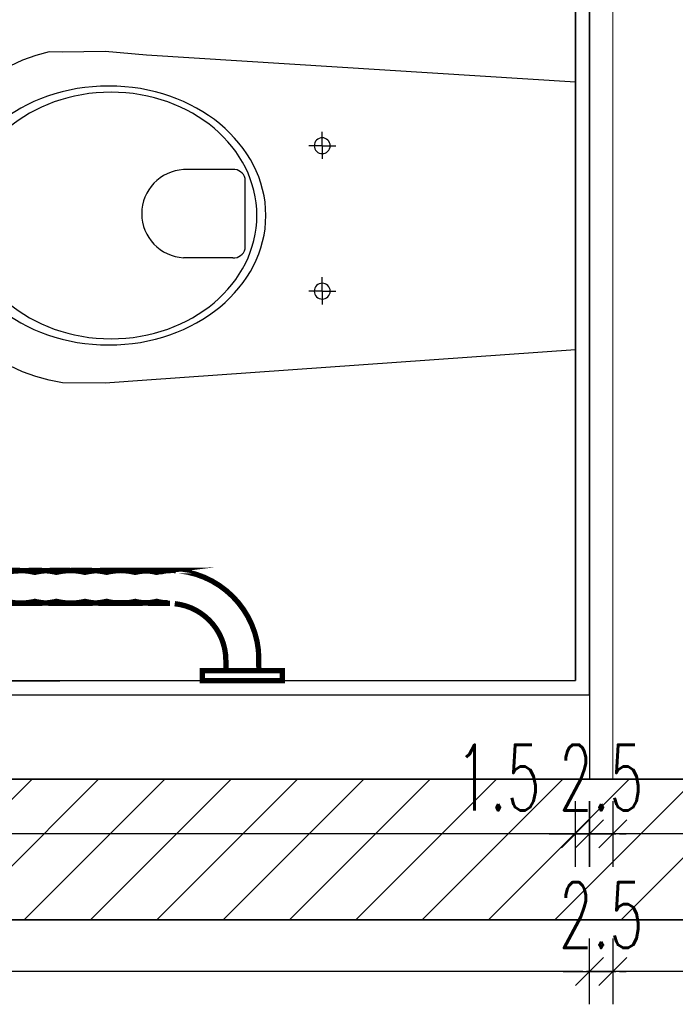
# Model space of a CAD drawing. Header units: centimetres. Extents: x -15121 to 30567, y -60641 to 0.
# Tile 10 of 256: x 1694 to 1764, y -25622 to -25517. Entities that reach past the tile are written whole.
import ezdxf

# ---------------------------------------------------------------- set-up
doc = ezdxf.new("R2010")
doc.units = ezdxf.units.CM
doc.header["$LTSCALE"] = 60
for name, color, linetype in [('A-----SZ', 8, 'Continuous'), ('AIKA NP', 7, 'Continuous'), ('AIKA podłoga wc pod meble', 8, 'Continuous'), ('AIKA sanitariaty', 7, 'Continuous'), ('AIKA widokowe', 7, 'Continuous'), ('AIKA wymiarowanie wc rzut', 7, 'Continuous'), ('AIKA ŚCIANA', 8, 'Continuous')]:
    doc.layers.add(name, color=color, linetype=linetype)
doc.layers.add('opisy', color=1, linetype='Continuous', lineweight=15)
doc.styles.add('wymiar', font='txt.shx', dxfattribs={"width": 0.6})
doc.dimstyles.new('Dwudziestka', dxfattribs={"dimtxt": 7, "dimasz": 0.7, "dimexe": 5, "dimexo": 0, "dimgap": 2.5, "dimtad": 1, "dimtoh": 1, "dimdec": 3, "dimrnd": 0.5, "dimdsep": 46, "dimtxsty": 'wymiar', "dimblk": 'znacznik', "dimcen": 0, "dimdle": 5, "dimse1": 1, "dimse2": 1, "dimclrd": 256, "dimclre": 256, "dimclrt": 256, "dimadec": 0, "dimazin": 0, "dimtfac": 0.4, "dimtdec": 3, "dimtix": 1, "dimtofl": 0, "dimtmove": 2, "dimatfit": 3, "dimldrblk": 'znacznik', "dimfxl": 1, "dimtolj": 1, "dimarcsym": 0})

# ---------------------------------------------------------------- blocks, each defined once
blk = doc.blocks.new('NP4')
at = {"layer": 'AIKA sanitariaty'}
for p, q in [((-57.5270070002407, 17.11556934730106), (-58.93290689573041, 16.60128430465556)), ((-56.08355764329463, 17.50824460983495), (-57.5270070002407, 17.11556934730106)), ((-54.69174354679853, 17.465420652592), (-56.08355764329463, 17.50824460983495)), ((-50.14040847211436, 17.52067442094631), (-54.69174354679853, 17.465420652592)), ((-45.70464459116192, 17.15252736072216), (-50.14040847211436, 17.52067442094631)), ((0, 14.26044946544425), (-45.70464459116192, 17.15252736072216)), ((-60.29133791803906, 15.96901805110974), (-61.59271557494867, 15.22323157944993)), ((-58.93290689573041, 16.60128430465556), (-60.29133791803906, 15.96901805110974)), ((-61.59271557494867, 15.22323157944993), (-62.82785791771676, 14.36918683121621)), ((-62.82785791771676, 14.36918683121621), (-63.98805032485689, 13.41290957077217)), ((0, -14.26044946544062), (0, 14.26044946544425)), ((-63.98805032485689, 13.41290957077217), (-65.59644362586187, 11.77135984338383)), ((-65.59644362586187, 11.77135984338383), (-66.94005631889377, 10.00146959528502)), ((-66.94005631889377, 10.00146959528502), (-67.72472016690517, 8.710203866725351)), ((-67.72472016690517, 8.710203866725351), (-68.77378328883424, 6.538240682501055)), ((-26.98395776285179, 7.490200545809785), (-26.98395776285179, 8.973425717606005)), ((-26.98395776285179, 7.490200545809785), (-28.40553939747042, 7.490200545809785)), ((-26.98395776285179, 7.490200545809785), (-25.53926559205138, 7.490200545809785)), ((-26.98395776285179, 7.490200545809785), (-26.98395776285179, 6.079847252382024)), ((-68.77378328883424, 6.538240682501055), (-69.2455219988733, 5.069820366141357)), ((-69.2455219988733, 5.069820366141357), (-69.72479742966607, 3.019381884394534)), ((-36.51248908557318, 4.941911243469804), (-41.76659104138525, 4.941911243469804)), ((-35.21439024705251, -3.49908735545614), (-35.21439024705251, 4.000928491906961)), ((-69.72479742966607, 3.019381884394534), (-69.92252014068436, 1.515462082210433)), ((-69.92252014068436, 1.515462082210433), (-69.99537917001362, 3.637978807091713e-12)), ((-69.92252014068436, -1.515462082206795), (-69.99537917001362, 3.637978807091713e-12)), ((-69.72479742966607, -3.019381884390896), (-69.92252014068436, -1.515462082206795)), ((-69.2455219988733, -5.069820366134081), (-69.72479742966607, -3.019381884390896)), ((-68.77378328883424, -6.538240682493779), (-69.2455219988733, -5.069820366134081)), ((-36.51248908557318, -4.440070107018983), (-41.76659104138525, -4.440070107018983)), ((-67.72472016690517, -8.710203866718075), (-68.77378328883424, -6.538240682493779)), ((-26.98395776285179, -8.009799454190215), (-26.98395776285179, -6.526574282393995)), ((-26.98395776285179, -8.009799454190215), (-28.40553939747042, -8.009799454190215)), ((-26.98395776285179, -8.009799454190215), (-25.53926559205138, -8.009799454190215)), ((-26.98395776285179, -8.009799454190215), (-26.98395776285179, -9.420152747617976)), ((-66.94005631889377, -10.00146959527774), (-67.72472016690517, -8.710203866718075)), ((-65.59644362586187, -11.77135984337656), (-66.94005631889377, -10.00146959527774)), ((-63.98805032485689, -13.41290957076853), (-65.59644362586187, -11.77135984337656)), ((-62.82785791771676, -14.36918683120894), (-63.98805032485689, -13.41290957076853)), ((-61.59271557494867, -15.22323157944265), (-62.82785791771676, -14.36918683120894)), ((0, -14.26044946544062), (-45.70000000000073, -17.49471912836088)), ((-60.29133791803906, -15.9690180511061), (-61.59271557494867, -15.22323157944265)), ((-58.93290689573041, -16.60128430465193), (-60.29133791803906, -15.9690180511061)), ((-57.5270070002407, -17.11556934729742), (-58.93290689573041, -16.60128430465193)), ((-56.08355764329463, -17.50824460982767), (-57.5270070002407, -17.11556934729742)), ((-54.69174354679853, -17.76542065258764), (-56.08355764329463, -17.50824460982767)), ((-50.14040847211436, -17.82067442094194), (-54.69174354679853, -17.76542065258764)), ((-45.70000000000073, -17.49471912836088), (-50.14040847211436, -17.82067442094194))]:
    blk.add_line(p, q, dxfattribs=at)
for centre, radius, start, end in [((-41.53698195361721, 0.2509205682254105), 4.696606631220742, 92.80220993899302, 267.197790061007), ((-36.38913916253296, 3.746210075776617), 1.20204679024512, 12.23394967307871, 95.88986445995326), ((-36.38913916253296, -3.244368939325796), 1.202046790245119, 264.1101355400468, 347.7660503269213)]:
    blk.add_arc(centre, radius, start, end, dxfattribs=at)
at = {"layer": 'AIKA sanitariaty', "extrusion": (0, 0, -1)}
for centre, major_axis, ratio in [((-49.75009780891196, 0.05375849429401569), (-16.75, 3.076925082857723e-15), 0.8235294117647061), ((-49.50009780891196, 0.05375849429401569), (-15.54479430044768, 2.85553238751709e-15), 0.845174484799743)]:
    blk.add_ellipse(centre, major_axis=major_axis, ratio=ratio, dxfattribs=at)
for centre, major_axis, ratio, start_param in [((-26.98395776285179, 7.490200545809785), (0.5985531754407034, 0.598553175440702), 0.9999999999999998, 5.497787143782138), ((-26.98395776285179, -8.009799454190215), (0.5985531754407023, 0.5985531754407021), 0.999999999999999, 5.497787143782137)]:
    blk.add_ellipse(centre, major_axis=major_axis, ratio=ratio, start_param=start_param, end_param=11.78097245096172, dxfattribs=at)
blk = doc.blocks.new('NP5')
at = {"layer": 'AIKA sanitariaty', "const_width": 0.5653906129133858}
for points in [[(-36.18418504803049, 0.0001602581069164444), (-36.18065936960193, 7.029401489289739), (-36.18065936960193, 8.87797879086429), (-36.18065936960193, 8.87797879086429), (-36.18995433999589, 9.06467948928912), (-36.21671744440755, 9.245771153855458), (-36.26030765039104, 9.419651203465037), (-36.31944289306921, 9.586159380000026), (-36.39396291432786, 9.743693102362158), (-36.48210487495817, 9.89209211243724), (-36.58354825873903, 10.0302346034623), (-36.69701100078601, 10.15763980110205), (-36.82217258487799, 10.27254486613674), (-36.9575906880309, 10.37527031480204), (-37.10262427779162, 10.46437382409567), (-37.25631180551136, 10.53921436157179), (-37.41801223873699, 10.59867012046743), (-37.58612299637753, 10.64242058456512), (-37.76048382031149, 10.66902343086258), (-37.93965238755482, 10.67831840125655), (-38.1193017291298, 10.66902343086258), (-38.29366255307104, 10.64242058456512), (-38.46209382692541, 10.59867012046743), (-38.62347374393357, 10.53921436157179), (-38.77732152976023, 10.46437382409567), (-38.92235511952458, 10.37527031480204), (-39.05793348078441, 10.27254486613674), (-39.18277454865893, 10.15763980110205), (-39.29655780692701, 10.0302346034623), (-39.39800119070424, 9.89209211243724), (-39.4863034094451, 9.743693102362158), (-39.56034265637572, 9.586159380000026), (-39.61963815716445, 9.419651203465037), (-39.66306810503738, 9.245771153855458), (-39.6898312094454, 9.06467948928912), (-39.69880566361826, 6.989176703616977), (-39.70986347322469, 0.0001602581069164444)], [(-9.194945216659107, 10.67816151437), (-9.242873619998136, 10.6768760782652), (-9.410663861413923, 10.67046575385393), (-9.577973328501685, 10.66197207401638), (-9.74576356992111, 10.65059374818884), (-9.913073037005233, 10.63665129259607), (-10.08086327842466, 10.61950367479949), (-10.24817274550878, 10.59883037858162), (-10.41596298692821, 10.57415062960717), (-10.58327245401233, 10.54562468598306), (-10.75058192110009, 10.51245125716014), (-10.91789138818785, 10.47463034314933), (-11.08199569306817, 10.51245125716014), (-11.24658077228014, 10.54562468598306), (-11.41180688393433, 10.57431088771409), (-11.57735351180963, 10.59899063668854), (-11.74354117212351, 10.61966393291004), (-11.9100493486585, 10.63697180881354), (-12.07703829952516, 10.65091426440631), (-12.24386699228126, 10.6624528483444), (-12.41133671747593, 10.6709465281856), (-12.57864618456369, 10.67751711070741), (-12.74611590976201, 10.68200433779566), (-12.91342537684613, 10.68520949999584), (-13.0807348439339, 10.68697233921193), (-13.2478840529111, 10.68793388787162), (-13.4147127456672, 10.68825440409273), (-13.58106066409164, 10.68857492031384), (-13.74788935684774, 10.68841466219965), (-13.91423727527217, 10.68809414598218), (-14.08058519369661, 10.68713259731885), (-14.24693311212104, 10.68536975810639), (-14.41376180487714, 10.68216459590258), (-14.58010972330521, 10.67767736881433), (-14.74645764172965, 10.67110678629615), (-14.91280556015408, 10.66261310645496), (-15.07963425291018, 10.65107452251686), (-15.24598217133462, 10.63713206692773), (-15.41233008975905, 10.61998444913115), (-15.57867800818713, 10.59931115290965), (-15.74518618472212, 10.5746314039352), (-15.91153410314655, 10.54610546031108), (-16.07788202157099, 10.51293203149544), (-16.24422993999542, 10.47527137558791), (-16.41298173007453, 10.51293203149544), (-16.58173352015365, 10.54610546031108), (-16.75048531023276, 10.57479166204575), (-16.91875632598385, 10.5994714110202), (-17.08750811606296, 10.62014470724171), (-17.25577913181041, 10.63745258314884), (-17.42453092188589, 10.65139503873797), (-17.59280193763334, 10.66293362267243), (-17.76155372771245, 10.67142730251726), (-17.93030551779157, 10.67815814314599), (-18.09905730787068, 10.68280562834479), (-18.26732832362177, 10.68601079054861), (-18.43608011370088, 10.68777362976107), (-18.60435112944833, 10.68873517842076), (-18.77310291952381, 10.68905569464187), (-18.94137393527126, 10.68937621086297), (-19.10772185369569, 10.68921595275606), (-19.2735889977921, 10.68889543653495), (-19.43945614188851, 10.68793388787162), (-19.60532328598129, 10.68617104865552), (-19.77119043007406, 10.68296588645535), (-19.93705757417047, 10.67831840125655), (-20.10292471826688, 10.67158756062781), (-20.26879186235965, 10.66309388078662), (-20.43497952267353, 10.65155529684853), (-20.60084666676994, 10.63761284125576), (-20.76671381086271, 10.62046522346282), (-20.93258095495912, 10.59979192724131), (-21.09844809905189, 10.57527243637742), (-21.2643152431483, 10.5467464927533), (-21.43018238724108, 10.51357306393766), (-21.59604953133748, 10.47607266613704), (-21.76383977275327, 10.51357306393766), (-21.93163001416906, 10.5467464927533), (-22.09942025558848, 10.57527243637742), (-22.26721049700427, 10.59995218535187), (-22.4350007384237, 10.62062548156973), (-22.60279097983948, 10.63793335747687), (-22.77058122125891, 10.65187581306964), (-22.9383714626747, 10.66341439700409), (-23.10616170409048, 10.67190807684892), (-23.27395194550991, 10.67863891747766), (-23.44174218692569, 10.68328640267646), (-23.60953242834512, 10.68665182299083), (-23.77732266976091, 10.68841466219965), (-23.94511291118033, 10.68953646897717), (-24.11290315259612, 10.68985698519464), (-24.28069339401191, 10.69017750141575), (-24.44607976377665, 10.67815814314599), (-24.61098535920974, 10.66918368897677), (-24.77637172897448, 10.66213233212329), (-24.94127732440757, 10.65668355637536), (-25.10666369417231, 10.65187581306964), (-25.2715692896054, 10.64754884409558), (-25.4369556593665, 10.64258084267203), (-25.60186125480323, 10.63681155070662), (-25.76724762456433, 10.62895890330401), (-25.93215321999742, 10.61918315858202), (-26.09753958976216, 10.60636250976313), (-26.26244518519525, 10.59017644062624), (-26.42783155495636, 10.56950314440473), (-26.59273715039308, 10.54434262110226), (-26.75764274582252, 10.51357306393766), (-26.92254834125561, 10.47703421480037), (-27.09081935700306, 10.51373332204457), (-27.25893011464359, 10.54450287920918), (-27.42720113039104, 10.56966340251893), (-27.59499137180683, 10.59049695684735), (-27.76326238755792, 10.60668302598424), (-27.9310526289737, 10.61966393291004), (-28.09932364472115, 10.62959993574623), (-28.26711388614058, 10.63745258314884), (-28.43538490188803, 10.64338213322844), (-28.60317514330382, 10.64835013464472), (-28.77144615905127, 10.65267710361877), (-28.93923640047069, 10.65764510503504), (-29.10750741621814, 10.66309388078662), (-29.27529765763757, 10.67014523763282), (-29.44356867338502, 10.67927994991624), (-30.35687964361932, 10.69129930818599), (-37.92747277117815, 10.69129930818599)], [(-9.311637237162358, 10.68360691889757), (-10.57927888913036, 10.68360691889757), (-10.57927888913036, 10.68360691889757), (-10.74322293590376, 10.67174781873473), (-10.90732724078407, 10.66293362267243), (-11.0720725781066, 10.65604252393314), (-11.23697817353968, 10.65107452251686), (-11.40236454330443, 10.64658729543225), (-11.56759065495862, 10.64274110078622), (-11.73265650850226, 10.63825387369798), (-11.89740184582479, 10.63280509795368), (-12.06214718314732, 10.62527296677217), (-12.22625148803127, 10.61549722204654), (-12.38971476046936, 10.60267657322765), (-12.55221648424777, 10.58633024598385), (-12.71407717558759, 10.56533643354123), (-12.87465580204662, 10.5395348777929), (-13.03427287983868, 10.50796403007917), (-13.19228737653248, 10.47030337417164), (-13.36007761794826, 10.50892557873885), (-13.52738708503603, 10.54257978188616), (-13.69517732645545, 10.57158649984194), (-13.86248679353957, 10.5965867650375), (-14.030277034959, 10.61726006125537), (-14.19758650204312, 10.6345679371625), (-14.36537674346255, 10.64851039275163), (-14.53268621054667, 10.65972846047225), (-14.7004764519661, 10.66806188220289), (-14.86778591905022, 10.67431194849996), (-15.03557616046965, 10.67863891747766), (-15.20288562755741, 10.68152356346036), (-15.37067586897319, 10.68296588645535), (-15.53798533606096, 10.68376717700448), (-15.70529480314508, 10.68392743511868), (-15.87260427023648, 10.68424795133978), (-16.0399137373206, 10.68408769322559), (-16.2067424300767, 10.68392743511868), (-16.37405189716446, 10.6831261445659), (-16.54088058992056, 10.68168382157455), (-16.70819005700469, 10.67879917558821), (-16.87501874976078, 10.67447220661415), (-17.04184744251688, 10.66822214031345), (-17.20867613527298, 10.66004897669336), (-17.37598560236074, 10.64883090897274), (-17.5428142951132, 10.63488845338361), (-17.70964298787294, 10.61774083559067), (-17.87647168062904, 10.59706753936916), (-18.04378114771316, 10.57206727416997), (-18.21060984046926, 10.54322081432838), (-18.37743853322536, 10.50956661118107), (-18.54426722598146, 10.47126492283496), (-18.71157669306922, 10.50956661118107), (-18.87840538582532, 10.54322081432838), (-19.04571485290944, 10.57206727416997), (-19.21254354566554, 10.59706753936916), (-19.3798530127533, 10.61774083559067), (-19.5466817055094, 10.63504871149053), (-19.7135103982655, 10.6489911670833), (-19.8803390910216, 10.66020923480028), (-20.04764855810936, 10.66854265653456), (-20.21447725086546, 10.67495298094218), (-20.38146620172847, 10.67927994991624), (-20.54829489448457, 10.68216459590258), (-20.71560436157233, 10.68360691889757), (-20.88243305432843, 10.68456846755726), (-21.04926174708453, 10.68472872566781), (-21.21609043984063, 10.68504924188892), (-21.38388068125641, 10.68488898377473), (-21.55119014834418, 10.68472872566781), (-21.7189803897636, 10.68376717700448), (-21.88628985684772, 10.68232485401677), (-22.05408009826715, 10.67944020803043), (-22.22138956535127, 10.67511323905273), (-22.38885929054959, 10.66870291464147), (-22.55616875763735, 10.66036949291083), (-22.72395899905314, 10.64915142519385), (-22.8912684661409, 10.63520896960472), (-23.05905870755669, 10.61806135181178), (-23.22636817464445, 10.59738805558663), (-23.39415841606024, 10.57254804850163), (-23.561467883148, 10.54370158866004), (-23.72877735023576, 10.51020764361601), (-23.89608681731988, 10.4720662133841), (-24.06339628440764, 10.51020764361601), (-24.23022497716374, 10.54370158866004), (-24.39753444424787, 10.57254804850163), (-24.56436313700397, 10.59754831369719), (-24.73167260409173, 10.61822160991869), (-24.89850129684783, 10.63552948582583), (-25.06532998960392, 10.64947194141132), (-25.23215868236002, 10.66085026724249), (-25.39946814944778, 10.66918368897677), (-25.56629684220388, 10.6755940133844), (-25.73328579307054, 10.67992098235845), (-25.900114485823, 10.68296588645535), (-26.06742395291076, 10.6844082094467), (-26.23425264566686, 10.68536975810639), (-26.40108133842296, 10.6856902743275), (-26.56791003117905, 10.68601079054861), (-26.73473872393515, 10.68585053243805), (-26.90108664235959, 10.68553001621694), (-27.06743456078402, 10.68456846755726), (-27.23378247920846, 10.6831261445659), (-27.40061117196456, 10.68008124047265), (-27.56695909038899, 10.67575427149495), (-27.73330700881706, 10.66934394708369), (-27.8996549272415, 10.66101052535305), (-28.0664836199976, 10.64979245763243), (-28.23283153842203, 10.63585000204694), (-9.52494078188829, 10.69498524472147), (-9.691288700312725, 10.67431194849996), (-9.857796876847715, 10.64947194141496), (-10.02414479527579, 10.62078573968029), (-10.19049271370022, 10.58729179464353), (-10.35684063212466, 10.54915036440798), (-10.52142571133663, 10.58729179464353), (-10.68665182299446, 10.62078573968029), (-10.85251896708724, 10.64947194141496), (-11.01854636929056, 10.67431194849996), (-8.885851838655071, 10.6624034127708)], [(-9.52494078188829, 10.69498524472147), (-9.52494078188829, 10.69498524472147), (-8.55361637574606, 10.64546548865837), (-7.609535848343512, 10.50091267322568), (-6.697987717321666, 10.26565376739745), (-5.823619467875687, 9.945297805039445), (-4.99139910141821, 9.54369098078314), (-4.205974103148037, 9.066121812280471), (-3.472312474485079, 8.51739804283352), (-2.795221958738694, 7.902647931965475), (-2.179991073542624, 7.226038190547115), (-1.630786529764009, 6.493017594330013), (-1.152736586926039, 5.708073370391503), (-0.7506489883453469, 4.876173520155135), (-0.4298122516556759, 4.001965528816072), (-0.1942328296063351, 3.090737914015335), (-0.04951975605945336, 2.146977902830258), (0, 0)], [(-9.740795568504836, 7.207287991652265), (-9.907624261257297, 7.221390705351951), (-10.07461321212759, 7.238538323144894), (-10.24144190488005, 7.25969239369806), (-10.40875137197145, 7.284211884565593), (-10.57558006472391, 7.313058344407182), (-10.74240875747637, 7.34639203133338), (-10.90923745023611, 7.384853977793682), (-11.07654691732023, 7.34639203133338), (-11.24337561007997, 7.313058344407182), (-11.41052481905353, 7.284211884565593), (-11.57735351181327, 7.25969239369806), (-11.7446629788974, 7.238858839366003), (-11.91149167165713, 7.221711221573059), (-12.07832036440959, 7.207608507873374), (-12.24514905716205, 7.196550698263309), (-12.41245852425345, 7.187736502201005), (-12.57928721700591, 7.18132617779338), (-12.7462761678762, 7.176838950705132), (-12.91310486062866, 7.174114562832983), (-13.08041432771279, 7.172351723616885), (-13.24724302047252, 7.171710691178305), (-13.41407171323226, 7.171390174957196), (-13.58090040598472, 7.17155043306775), (-13.74772909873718, 7.171390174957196), (-13.91407701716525, 7.171710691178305), (-14.08074545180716, 7.172351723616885), (-14.24709337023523, 7.174114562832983), (-14.41392206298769, 7.176838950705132), (-14.58026998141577, 7.181486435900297), (-14.74661789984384, 7.18789676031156), (-14.91296581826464, 7.196710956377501), (-15.07979451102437, 7.20776876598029), (-15.24614242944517, 7.221871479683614), (-15.41249034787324, 7.239019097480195), (-15.57883826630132, 7.260173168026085), (-15.74566695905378, 7.284852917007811), (-15.91201487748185, 7.314019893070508), (-16.07836279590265, 7.347513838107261), (-16.24471071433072, 7.38613604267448), (-16.41250095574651, 7.347513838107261), (-16.57981042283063, 7.314019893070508), (-16.7476006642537, 7.285013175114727), (-16.91491013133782, 7.260333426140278), (-17.08270037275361, 7.239339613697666), (-17.25000983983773, 7.222191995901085), (-17.41747956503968, 7.208089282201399), (-17.58478903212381, 7.19703147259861), (-17.7525792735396, 7.188217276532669), (-17.919888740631, 7.181967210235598), (-18.08767898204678, 7.17747998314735), (-18.25498844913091, 7.174755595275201), (-18.42277869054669, 7.172992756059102), (-18.59008815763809, 7.172351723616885), (-18.75739762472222, 7.172031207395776), (-18.92470709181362, 7.172191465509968), (-19.09137552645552, 7.172031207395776), (-19.2577234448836, 7.172351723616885), (-19.42407136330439, 7.172992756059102), (-19.59041928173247, 7.174755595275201), (-19.75676720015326, 7.17747998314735), (-19.92311511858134, 7.181967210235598), (-20.08946303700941, 7.188217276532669), (-20.25581095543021, 7.19703147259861), (-20.42231913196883, 7.208089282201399), (-20.58866705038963, 7.222191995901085), (-20.7550149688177, 7.239339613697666), (-20.92136288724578, 7.260493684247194), (-21.08771080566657, 7.28517343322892), (-21.25405872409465, 7.314340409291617), (-21.42040664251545, 7.347994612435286), (-21.58675456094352, 7.386616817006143), (-21.75871151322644, 7.347994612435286), (-21.92922614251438, 7.314340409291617), (-22.09845870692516, 7.28517343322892), (-22.26656946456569, 7.260493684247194), (-22.43419944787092, 7.239499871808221), (-22.60070762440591, 7.222352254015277), (-22.76673502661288, 7.208249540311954), (-22.93196113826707, 7.197351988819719), (-23.09718724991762, 7.188698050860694), (-23.26209284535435, 7.182447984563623), (-23.42699844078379, 7.177960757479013), (-23.59158351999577, 7.175236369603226), (-23.75680963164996, 7.173473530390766), (-23.92203574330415, 7.172832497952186), (-24.08774262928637, 7.172511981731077), (-24.25393028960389, 7.172672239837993), (-24.42204104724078, 7.172511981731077), (-24.59015180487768, 7.172832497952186), (-24.75874333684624, 7.173473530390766), (-24.92701435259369, 7.175236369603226), (-25.0957661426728, 7.177960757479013), (-25.26451793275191, 7.182447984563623), (-25.43326972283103, 7.188698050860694), (-25.60154073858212, 7.197512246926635), (-25.77013227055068, 7.208409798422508), (-25.93824302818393, 7.222512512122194), (-26.10619352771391, 7.239660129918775), (-26.27366325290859, 7.260653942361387), (-26.44081246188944, 7.285333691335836), (-26.60732063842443, 7.314500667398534), (-26.77350829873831, 7.348154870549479), (-26.93857415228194, 7.386937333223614), (-27.09738993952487, 7.348154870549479), (-27.25812882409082, 7.314500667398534), (-27.42095106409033, 7.285333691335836), (-27.58521562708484, 7.260814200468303), (-27.75124302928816, 7.239820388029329), (-27.91839223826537, 7.222672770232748), (-28.08666325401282, 7.208730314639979), (-28.25573556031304, 7.197832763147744), (-28.4256091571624, 7.189178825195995), (-28.59564301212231, 7.182928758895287), (-28.76599738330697, 7.178441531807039), (-28.93603123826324, 7.175717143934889), (-29.10606509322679, 7.173954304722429), (-29.27529765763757, 7.173313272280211), (-29.44404944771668, 7.173153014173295), (-30.35720015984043, 7.173313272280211), (-36.17857601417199, 7.173313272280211)], [(-9.475901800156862, 7.165460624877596), (-10.5763942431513, 7.165460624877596), (-10.5763942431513, 7.165460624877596), (-10.73937674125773, 7.165460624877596), (-10.90187846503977, 7.165781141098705), (-11.06438018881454, 7.166742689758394), (-11.22688191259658, 7.168986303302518), (-11.38970415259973, 7.172191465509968), (-11.5522058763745, 7.177159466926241), (-11.71470760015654, 7.183890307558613), (-11.87720932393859, 7.192864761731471), (-12.04019182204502, 7.204082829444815), (-12.20269354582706, 7.218345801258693), (-12.3651952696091, 7.235653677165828), (-12.52769699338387, 7.256487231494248), (-12.69051923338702, 7.280846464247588), (-12.85302095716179, 7.309372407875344), (-13.01552268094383, 7.342065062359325), (-13.17802440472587, 7.3795654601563), (-13.34581464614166, 7.342065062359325), (-13.51360488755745, 7.309372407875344), (-13.68139512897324, 7.280846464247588), (-13.8491853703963, 7.256647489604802), (-14.01697561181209, 7.235813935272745), (-14.18476585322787, 7.218666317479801), (-14.35255609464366, 7.204403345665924), (-14.52018607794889, 7.193345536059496), (-14.68797631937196, 7.184371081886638), (-14.85576656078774, 7.177640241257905), (-15.02355680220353, 7.172832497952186), (-15.19134704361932, 7.169627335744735), (-15.35913728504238, 7.167543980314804), (-15.52692752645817, 7.166582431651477), (-15.69471776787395, 7.166261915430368), (-15.86234775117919, 7.166261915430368), (-16.02965721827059, 7.166261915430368), (-16.19696668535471, 7.166582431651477), (-16.36427615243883, 7.167543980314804), (-16.53110484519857, 7.169627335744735), (-16.69841431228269, 7.172832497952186), (-16.86540326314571, 7.177800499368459), (-17.03271273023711, 7.184531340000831), (-17.19954142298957, 7.193505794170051), (-17.36685089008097, 7.204723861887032), (-17.53416035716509, 7.21898683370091), (-17.70146982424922, 7.236134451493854), (-17.86829851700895, 7.256968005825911), (-18.03560798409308, 7.281327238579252), (-18.20243667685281, 7.309853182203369), (-18.36974614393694, 7.342706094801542), (-18.5365748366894, 7.380366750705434), (-18.70516636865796, 7.342706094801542), (-18.87279635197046, 7.309853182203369), (-19.03994556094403, 7.281327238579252), (-19.20645373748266, 7.257128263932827), (-19.37280165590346, 7.236294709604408), (-19.53850854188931, 7.219147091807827), (-19.70405516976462, 7.204884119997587), (-19.86912102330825, 7.193826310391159), (-20.034507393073, 7.18485185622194), (-20.19941298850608, 7.178121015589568), (-20.36431858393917, 7.173313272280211), (-20.52922417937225, 7.170268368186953), (-20.69445029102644, 7.168345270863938), (-20.8595161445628, 7.167383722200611), (-21.02490251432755, 7.167063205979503), (-21.1902888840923, 7.167063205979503), (-21.35952144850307, 7.167063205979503), (-21.52875401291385, 7.167383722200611), (-21.69798657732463, 7.168345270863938), (-21.86673836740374, 7.170268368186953), (-22.03597093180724, 7.173313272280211), (-22.20520349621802, 7.178121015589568), (-22.3744360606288, 7.18485185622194), (-22.54318785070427, 7.193826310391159), (-22.71242041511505, 7.205044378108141), (-22.88165297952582, 7.219307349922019), (-23.0508855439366, 7.236454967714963), (-23.21963733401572, 7.257448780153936), (-23.38886989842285, 7.281968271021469), (-23.55794220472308, 7.310654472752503), (-23.72717476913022, 7.343507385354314), (-23.89592655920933, 7.381488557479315), (-24.06211421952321, 7.343507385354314), (-24.22798136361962, 7.310654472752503), (-24.39384850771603, 7.281968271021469), (-24.5597156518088, 7.257609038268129), (-24.72590331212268, 7.236775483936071), (-24.89177045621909, 7.21962786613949), (-25.05763760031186, 7.205525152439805), (-25.22350474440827, 7.194467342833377), (-25.38969240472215, 7.185492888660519), (-25.55555954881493, 7.179082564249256), (-25.72142669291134, 7.1742748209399), (-25.88729383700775, 7.171390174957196), (-26.05316098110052, 7.169467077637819), (-26.21902812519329, 7.168505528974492), (-26.38489526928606, 7.168185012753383), (-26.55076241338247, 7.168345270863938), (-26.71903342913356, 7.168185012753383), (-26.88682367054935, 7.168505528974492), (-27.05461391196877, 7.169467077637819), (-27.22240415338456, 7.171390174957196), (-27.39051491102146, 7.1742748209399), (-27.55830515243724, 7.179082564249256), (-27.72609539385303, 7.185653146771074), (-27.89388563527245, 7.194627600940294), (-28.0621566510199, 7.205685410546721), (-28.22994689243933, 7.219948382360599), (-9.740795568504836, 7.230944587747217)], [(-3.525678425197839, 0), (-3.523755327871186, 1.095043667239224), (-3.523755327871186, 1.095043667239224), (-3.555326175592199, 1.713800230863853), (-3.647634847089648, 2.315569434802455), (-3.797636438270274, 2.896505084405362), (-4.002125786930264, 3.4538827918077), (-4.258538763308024, 3.984176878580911), (-4.563029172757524, 4.484823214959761), (-4.913032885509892, 4.952296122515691), (-5.305184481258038, 5.384031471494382), (-5.736919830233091, 5.776183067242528), (-6.204392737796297, 6.126186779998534), (-6.705039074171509, 6.430677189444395), (-7.235333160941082, 6.687090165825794), (-7.79271086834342, 6.891579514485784), (-8.373646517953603, 7.04158110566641), (-8.975415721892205, 7.133889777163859)], [(-42.21982599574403, -1.058985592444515), (-42.21982599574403, 0.009294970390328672), (-33.6731007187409, 0.009294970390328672), (-33.6731007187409, -1.058985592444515), (-42.21982599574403, -1.058985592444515)], [(2.510763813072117, -1.058985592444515), (2.510763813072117, 0.009294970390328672), (-6.036281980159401, 0.009294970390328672), (-6.036281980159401, -1.058985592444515), (2.510763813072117, -1.058985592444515)]]:
    blk.add_lwpolyline(points, dxfattribs=at)
blk = doc.blocks.new('znacznik')
at = {"color": 0}
for points in [[(0, -5), (0, 5)], [(-4, 0), (4, 0)]]:
    blk.add_lwpolyline(points, dxfattribs=at)
at = {"color": 1}
blk.add_lwpolyline([(-2.121320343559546, -2.121320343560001), (2.121320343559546, 2.121320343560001)], dxfattribs=at)
blk = doc.blocks.new('*D5878')
at = {"layer": 'AIKA wymiarowanie wc rzut', "lineweight": -2, "transparency": 16777216}
blk.add_line((1831.104485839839, -25603.53317217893), (1758.3412117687, -25603.53317217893), dxfattribs=at)
at = {"layer": 'Defpoints', "color": 0, "transparency": 16777216}
for p in [(1831.804485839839, -25580.69633374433), (1757.6412117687, -25597.69633374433), (1757.6412117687, -25603.53317217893)]:
    blk.add_point(p, dxfattribs=at)
at = {"layer": 'AIKA wymiarowanie wc rzut', "lineweight": -2, "transparency": 16777216, "xscale": 0.7, "yscale": 0.7, "zscale": 0.7, "rotation": 180}
blk.add_blockref('znacznik', (1757.6412117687, -25603.53317217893), dxfattribs=at)
at = {"layer": 'AIKA wymiarowanie wc rzut', "lineweight": -2, "transparency": 16777216, "xscale": 0.7, "yscale": 0.7, "zscale": 0.7}
blk.add_blockref('znacznik', (1831.804485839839, -25603.53317217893), dxfattribs=at)
at = {"layer": 'AIKA wymiarowanie wc rzut', "transparency": 16777216, "insert": (1794.722848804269, -25597.53317217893), "char_height": 7, "attachment_point": 5, "style": 'wymiar'}
blk.add_mtext('\\A1;74', dxfattribs=at)
blk = doc.blocks.new('*D5879')
at = {"layer": 'AIKA wymiarowanie wc rzut', "lineweight": -2, "transparency": 16777216}
for p, q in [((1754.441211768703, -25603.53317217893), (1753.741211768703, -25603.53317217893)), ((1758.3412117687, -25603.53317217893), (1759.0412117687, -25603.53317217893))]:
    blk.add_line(p, q, dxfattribs=at)
at = {"layer": 'Defpoints', "color": 0, "transparency": 16777216}
for p in [(1755.141211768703, -25597.69633374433), (1757.6412117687, -25597.69633374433), (1755.141211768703, -25603.53317217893)]:
    blk.add_point(p, dxfattribs=at)
at = {"layer": 'AIKA wymiarowanie wc rzut', "lineweight": -2, "transparency": 16777216, "xscale": 0.7, "yscale": 0.7, "zscale": 0.7}
blk.add_blockref('znacznik', (1755.141211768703, -25603.53317217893), dxfattribs=at)
at = {"layer": 'AIKA wymiarowanie wc rzut', "lineweight": -2, "transparency": 16777216, "xscale": 0.7, "yscale": 0.7, "zscale": 0.7, "rotation": 180}
blk.add_blockref('znacznik', (1757.6412117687, -25603.53317217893), dxfattribs=at)
at = {"layer": 'AIKA wymiarowanie wc rzut', "transparency": 16777216, "insert": (1756.391211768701, -25597.53317217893), "char_height": 7, "attachment_point": 5, "style": 'wymiar'}
blk.add_mtext('\\A1;2.5', dxfattribs=at)
blk = doc.blocks.new('*D5880')
at = {"layer": 'AIKA wymiarowanie wc rzut', "lineweight": -2, "transparency": 16777216}
blk.add_line((1752.942315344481, -25603.53317217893), (1451.842403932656, -25603.53317217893), dxfattribs=at)
at = {"layer": 'Defpoints', "color": 0, "transparency": 16777216}
for p in [(1451.142403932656, -25587.19633374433), (1753.642315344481, -25587.19452600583), (1451.142403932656, -25603.53317217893)]:
    blk.add_point(p, dxfattribs=at)
at = {"layer": 'AIKA wymiarowanie wc rzut', "lineweight": -2, "transparency": 16777216, "xscale": 0.7, "yscale": 0.7, "zscale": 0.7, "rotation": 180}
blk.add_blockref('znacznik', (1451.142403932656, -25603.53317217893), dxfattribs=at)
at = {"layer": 'AIKA wymiarowanie wc rzut', "lineweight": -2, "transparency": 16777216, "xscale": 0.7, "yscale": 0.7, "zscale": 0.7}
blk.add_blockref('znacznik', (1753.642315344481, -25603.53317217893), dxfattribs=at)
at = {"layer": 'AIKA wymiarowanie wc rzut', "transparency": 16777216, "insert": (1602.392359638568, -25597.53317217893), "char_height": 7, "attachment_point": 5, "style": 'wymiar'}
blk.add_mtext('\\A1;302.5', dxfattribs=at)
blk = doc.blocks.new('*D5883')
at = {"layer": 'AIKA wymiarowanie wc rzut', "lineweight": -2, "transparency": 16777216}
for p, q in [((1752.941211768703, -25603.53317217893), (1752.241211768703, -25603.53317217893)), ((1755.841211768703, -25603.53317217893), (1756.541211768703, -25603.53317217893))]:
    blk.add_line(p, q, dxfattribs=at)
at = {"layer": 'Defpoints', "color": 0, "transparency": 16777216}
for p in [(1753.641211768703, -25587.19451649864), (1755.141211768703, -25588.69633374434), (1755.141211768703, -25603.53317217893)]:
    blk.add_point(p, dxfattribs=at)
at = {"layer": 'AIKA wymiarowanie wc rzut', "lineweight": -2, "transparency": 16777216, "xscale": 0.7, "yscale": 0.7, "zscale": 0.7}
blk.add_blockref('znacznik', (1753.641211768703, -25603.53317217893), dxfattribs=at)
at = {"layer": 'AIKA wymiarowanie wc rzut', "lineweight": -2, "transparency": 16777216, "xscale": 0.7, "yscale": 0.7, "zscale": 0.7, "rotation": 180}
blk.add_blockref('znacznik', (1755.141211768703, -25603.53317217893), dxfattribs=at)
at = {"layer": 'AIKA wymiarowanie wc rzut', "transparency": 16777216, "insert": (1745.41681813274, -25597.53317217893), "char_height": 7, "attachment_point": 5, "style": 'wymiar'}
blk.add_mtext('\\A1;1.5', dxfattribs=at)
blk = doc.blocks.new('*D5894')
at = {"layer": 'AIKA wymiarowanie wc rzut', "lineweight": -2, "transparency": 16777216}
blk.add_line((1819.104485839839, -25618.18698966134), (1758.3412117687, -25618.18698966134), dxfattribs=at)
at = {"layer": 'Defpoints', "color": 0, "transparency": 16777216}
for p in [(1819.804485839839, -25588.69633374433), (1757.6412117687, -25597.69633374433), (1757.6412117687, -25618.18698966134)]:
    blk.add_point(p, dxfattribs=at)
at = {"layer": 'AIKA wymiarowanie wc rzut', "lineweight": -2, "transparency": 16777216, "xscale": 0.7, "yscale": 0.7, "zscale": 0.7, "rotation": 180}
blk.add_blockref('znacznik', (1757.6412117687, -25618.18698966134), dxfattribs=at)
at = {"layer": 'AIKA wymiarowanie wc rzut', "lineweight": -2, "transparency": 16777216, "xscale": 0.7, "yscale": 0.7, "zscale": 0.7}
blk.add_blockref('znacznik', (1819.804485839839, -25618.18698966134), dxfattribs=at)
at = {"layer": 'AIKA wymiarowanie wc rzut', "transparency": 16777216, "insert": (1788.722848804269, -25612.18698966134), "char_height": 7, "attachment_point": 5, "style": 'wymiar'}
blk.add_mtext('\\A1;62', dxfattribs=at)
blk = doc.blocks.new('*D5895')
at = {"layer": 'AIKA wymiarowanie wc rzut', "lineweight": -2, "transparency": 16777216}
for p, q in [((1754.441211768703, -25618.18698966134), (1753.741211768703, -25618.18698966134)), ((1758.3412117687, -25618.18698966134), (1759.0412117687, -25618.18698966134))]:
    blk.add_line(p, q, dxfattribs=at)
at = {"layer": 'Defpoints', "color": 0, "transparency": 16777216}
for p in [(1755.141211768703, -25597.69633374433), (1757.6412117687, -25597.69633374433), (1755.141211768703, -25618.18698966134)]:
    blk.add_point(p, dxfattribs=at)
at = {"layer": 'AIKA wymiarowanie wc rzut', "lineweight": -2, "transparency": 16777216, "xscale": 0.7, "yscale": 0.7, "zscale": 0.7}
blk.add_blockref('znacznik', (1755.141211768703, -25618.18698966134), dxfattribs=at)
at = {"layer": 'AIKA wymiarowanie wc rzut', "lineweight": -2, "transparency": 16777216, "xscale": 0.7, "yscale": 0.7, "zscale": 0.7, "rotation": 180}
blk.add_blockref('znacznik', (1757.6412117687, -25618.18698966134), dxfattribs=at)
at = {"layer": 'AIKA wymiarowanie wc rzut', "transparency": 16777216, "insert": (1756.391211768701, -25612.18698966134), "char_height": 7, "attachment_point": 5, "style": 'wymiar'}
blk.add_mtext('\\A1;2.5', dxfattribs=at)
blk = doc.blocks.new('*D5896')
at = {"layer": 'AIKA wymiarowanie wc rzut', "lineweight": -2, "transparency": 16777216}
blk.add_line((1754.441211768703, -25618.18698966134), (1448.841211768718, -25618.18698966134), dxfattribs=at)
at = {"layer": 'Defpoints', "color": 0, "transparency": 16777216}
for p in [(1448.141211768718, -25588.69633374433), (1755.141211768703, -25597.69633374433), (1448.141211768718, -25618.18698966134)]:
    blk.add_point(p, dxfattribs=at)
at = {"layer": 'AIKA wymiarowanie wc rzut', "lineweight": -2, "transparency": 16777216, "xscale": 0.7, "yscale": 0.7, "zscale": 0.7, "rotation": 180}
blk.add_blockref('znacznik', (1448.141211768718, -25618.18698966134), dxfattribs=at)
at = {"layer": 'AIKA wymiarowanie wc rzut', "lineweight": -2, "transparency": 16777216, "xscale": 0.7, "yscale": 0.7, "zscale": 0.7}
blk.add_blockref('znacznik', (1755.141211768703, -25618.18698966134), dxfattribs=at)
at = {"layer": 'AIKA wymiarowanie wc rzut', "transparency": 16777216, "insert": (1601.64121176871, -25612.18698966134), "char_height": 7, "attachment_point": 5, "style": 'wymiar'}
blk.add_mtext('\\A1;307', dxfattribs=at)

msp = doc.modelspace()

# ---------------------------------------------------------------- linework, layer by layer
at = {"layer": 'A-----SZ'}
for p, q in [((1680.727353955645, -25612.69633374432), (1695.727353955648, -25597.69633374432)), ((1687.798421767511, -25612.69633374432), (1702.798421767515, -25597.69633374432)), ((1694.869489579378, -25612.69633374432), (1709.869489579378, -25597.69633374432)), ((1701.940557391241, -25612.69633374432), (1716.940557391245, -25597.69633374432)), ((1709.011625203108, -25612.69633374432), (1724.011625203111, -25597.69633374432)), ((1716.082693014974, -25612.69633374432), (1731.082693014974, -25597.69633374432)), ((1723.153760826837, -25612.69633374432), (1738.153760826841, -25597.69633374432)), ((1730.224828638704, -25612.69633374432), (1745.224828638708, -25597.69633374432)), ((1737.295896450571, -25612.69633374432), (1752.295896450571, -25597.69633374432)), ((1744.366964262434, -25612.69633374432), (1759.366964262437, -25597.69633374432)), ((1751.4380320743, -25612.69633374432), (1766.438032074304, -25597.69633374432)), ((1758.509099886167, -25612.69633374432), (1773.509099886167, -25597.69633374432))]:
    msp.add_line(p, q, dxfattribs=at)
for points in [[(1448.141211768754, -25410.69633374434), (1448.141211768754, -25353.69633374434), (1752.1412117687, -25353.69633374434), (1752.1412117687, -25411.69633374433), (1769.804485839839, -25411.69633374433), (1769.804485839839, -25427.69633374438), (1819.804485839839, -25427.69633374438), (1819.804485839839, -25580.69633374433), (1808.750389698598, -25580.69633374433), (1805.641211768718, -25580.69633374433), (1805.641211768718, -25597.69633374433), (1448.239980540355, -25597.69633374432), (1448.141211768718, -25518.69633374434)], [(1433.14121176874, -25518.69633374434), (1433.141211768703, -25612.69633374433), (1805.641211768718, -25612.69633374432), (1805.641211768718, -25620.69633374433), (1845.641211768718, -25620.69633374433), (1845.641211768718, -25612.69633374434)]]:
    msp.add_lwpolyline(points, dxfattribs=at)
at = {"layer": 'AIKA NP', "color": 8}
msp.add_lwpolyline([(1448.141211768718, -25518.69633374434), (1448.228728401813, -25588.69633374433), (1755.141211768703, -25588.69633374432), (1755.141211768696, -25414.69633374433)], dxfattribs=at)
at = {"layer": 'AIKA podłoga wc pod meble'}
msp.add_lwpolyline([(1431.141211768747, -25410.70008445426), (1451.058628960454, -25410.70008445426), (1451.141211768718, -25356.69633374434), (1749.1412117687, -25356.69633374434), (1749.1412117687, -25414.69633374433), (1753.641211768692, -25414.69633374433), (1753.642315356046, -25587.19633373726), (1451.142856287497, -25587.56624872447), (1451.142856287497, -25518.69258303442), (1431.14121176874, -25518.69633374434)], close=True, dxfattribs=at)
at = {"layer": 'AIKA widokowe'}
for p, q in [((1753.641211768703, -25587.19633374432), (1753.641211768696, -25414.69633374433)), ((1451.142406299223, -25587.19826901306), (1753.641211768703, -25587.19633374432))]:
    msp.add_line(p, q, dxfattribs=at)
at = {"layer": 'AIKA widokowe', "color": 8}
msp.add_line((1755.141211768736, -25414.69633374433), (1755.141211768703, -25597.69633374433), dxfattribs=at)
at = {"layer": 'AIKA ŚCIANA'}
for p, q in [((1448.141211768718, -25597.69633374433), (1805.641211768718, -25597.69633374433)), ((1805.641211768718, -25612.69633374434), (1433.141211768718, -25612.69633374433))]:
    msp.add_line(p, q, dxfattribs=at)
at = {"layer": 'opisy', "color": 5}
for p, q in [((1755.141211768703, -25588.69633374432), (1755.141211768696, -25413.19633374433)), ((1449.644278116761, -25588.69633374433), (1755.141211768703, -25588.69633374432))]:
    msp.add_line(p, q, dxfattribs=at)
at = {"layer": 'opisy', "color": 8}
msp.add_line((1757.641211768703, -25414.69633374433), (1757.6412117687, -25597.69633374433), dxfattribs=at)
at = {"layer": 'opisy', "color": 1}
msp.add_line((1755.141211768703, -25572.69633374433), (1755.141211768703, -25556.4830286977), dxfattribs=at)
msp.add_line((1755.141211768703, -25572.69633374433), (1755.141211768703, -25556.4830286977), dxfattribs=at)
at = {"layer": 'opisy'}
msp.add_line((1448.141211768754, -25588.69633374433), (1755.141211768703, -25588.69633374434), dxfattribs=at)

# ---------------------------------------------------------------- block references
at = {"layer": 'AIKA NP', "color": 8}
for name, p in [('NP4', (1753.641211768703, -25537.69633374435)), ('NP5', (1719.903980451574, -25586.13780675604))]:
    msp.add_blockref(name, p, dxfattribs=at)

# ---------------------------------------------------------------- dimensions: what is measured, and where the dimension line sits
at = {"layer": 'AIKA wymiarowanie wc rzut', "color": 2}
for base, p1, p2, picture, middle in [((1757.6412117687, -25603.53317217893), (1831.804485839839, -25580.69633374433), (1757.6412117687, -25597.69633374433), '*D5878', (1794.722848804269, -25597.53317217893)), ((1451.142403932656, -25603.53317217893), (1753.642315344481, -25587.19452600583), (1451.142403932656, -25587.19633374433), '*D5880', (1602.392359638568, -25597.53317217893)), ((1448.141211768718, -25618.18698966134), (1755.141211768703, -25597.69633374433), (1448.141211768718, -25588.69633374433), '*D5896', (1601.64121176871, -25612.18698966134)), ((1757.6412117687, -25618.18698966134), (1819.804485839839, -25588.69633374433), (1757.6412117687, -25597.69633374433), '*D5894', (1788.722848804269, -25612.18698966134)), ((1755.141211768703, -25603.53317217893), (1757.6412117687, -25597.69633374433), (1755.141211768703, -25597.69633374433), '*D5879', (1756.391211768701, -25597.53317217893)), ((1755.141211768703, -25618.18698966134), (1757.6412117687, -25597.69633374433), (1755.141211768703, -25597.69633374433), '*D5895', (1756.391211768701, -25612.18698966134))]:
    dim = msp.add_linear_dim(base=base, p1=p1, p2=p2, dimstyle='Dwudziestka', dxfattribs=at)
    dim.commit()
    dim.dimension.update_dxf_attribs({"geometry": picture, "text_midpoint": middle})
dim = msp.add_linear_dim(base=(1755.141211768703, -25603.53317217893), p1=(1753.641211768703, -25587.19451649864), p2=(1755.141211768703, -25588.69633374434), dimstyle='Dwudziestka', dxfattribs=at)
dim.commit()
dim.dimension.update_dxf_attribs({"geometry": '*D5883', "text_midpoint": (1745.41681813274, -25597.53317217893), "dimtype": 160})

doc.saveas('drawing.dxf')
